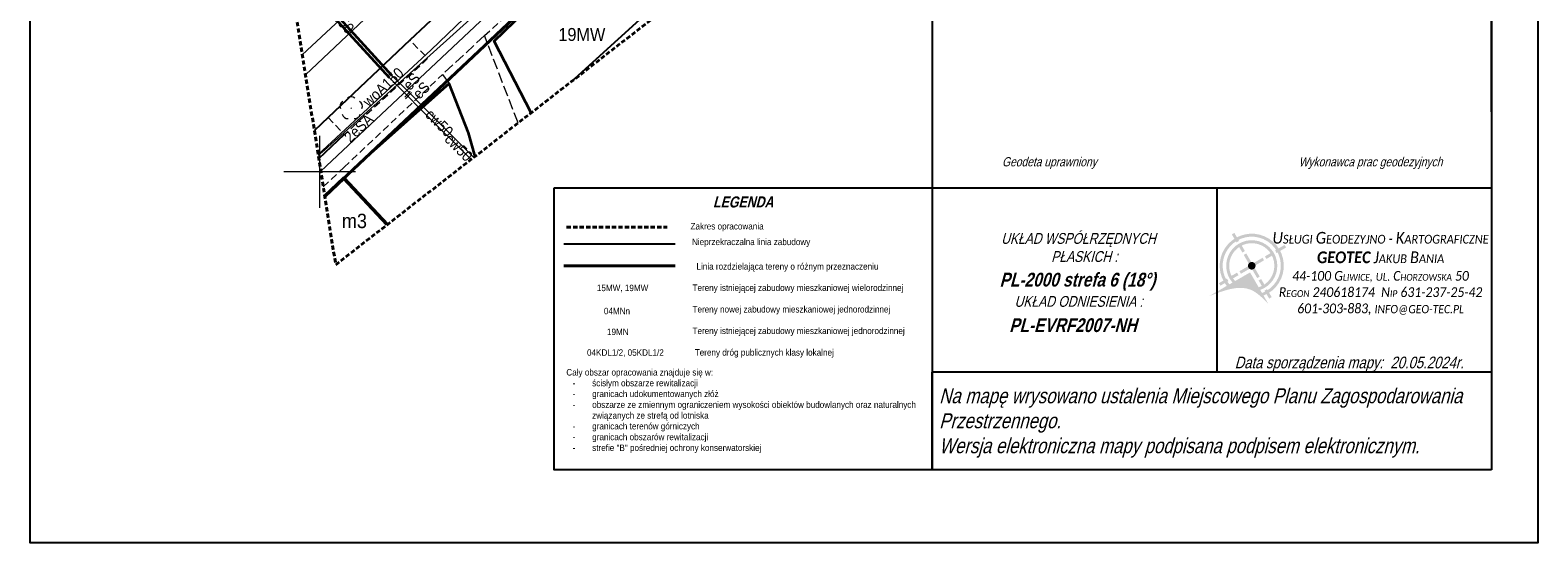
# Model space of a CAD drawing. Extents: x 6551780 to 6552081, y 5572957 to 5573171.
# Tile 1 of 19: x 6551780 to 6551885, y 5572974 to 5573010. Entities that reach past the tile are written whole.
import ezdxf
from ezdxf.enums import TextEntityAlignment as Align

# ---------------------------------------------------------------- set-up
doc = ezdxf.new("R2010")
doc.units = 0
doc.header["$LTSCALE"] = 0.5
for name, pattern in [('1.5_0.5', [2, 1.5, -0.5]), ('2', [0.9, 0.6, -0.3]), ('219-500', [0, 0]), ('mz1.0_0.5', [1.5, 1, -0.5])]:
    doc.linetypes.add(name, pattern=pattern)
for name, color, linetype in [('203-punkt graniczny', 7, 'Continuous'), ('218-kontur użytku gruntowego', 7, 'Continuous'), ('219-działka ewidencyjna', 7, 'Continuous'), ('312-budynek ewidencyjny', 7, 'Continuous'), ('312-oznaczenie budynku ewidencyjnego-Atr117', 7, 'Continuous'), ('chodnik (powierzchnia)', 7, 'Continuous'), ('drzewo liściaste', 7, 'Continuous'), ('jezdnia', 7, 'Continuous'), ('krawężnik', 7, 'Continuous'), ('obudowa ochronna przewodu', 7, 'Continuous'), ('ogrodzenie trwałe', 7, 'Continuous'), ('pokrycie', 7, 'Continuous'), ('przewód ciepłowniczy', 7, 'Continuous'), ('przewód ciepłowniczy-Atr1', 7, 'Continuous'), ('przewód elektroenergetyczny (linia)', 7, 'Continuous'), ('przewód elektroenergetyczny (linia)-Atr1', 7, 'Continuous'), ('przewód kanalizacyjny', 7, 'Continuous'), ('przewód wodociągowy', 7, 'Continuous'), ('przewód wodociągowy-Atr1', 7, 'Continuous'), ('Strzałka', 7, 'Continuous'), ('WD-549_SZKIC', 7, 'Continuous')]:
    doc.layers.add(name, color=color, linetype=linetype)
doc.layers.add('PARSI', color=7, linetype='Continuous', lineweight=20, true_color=0x000000)
doc.styles.add('K1NR_DZ', font='simplex_.ttf', dxfattribs={"width": 0.8, "oblique": 15.00003, "height": 1.25})
doc.styles.add('other_WYMIAR', font='arial.ttf', dxfattribs={"width": 0.9, "height": 0.9})
doc.styles.get("Standard").update_dxf_attribs({"font": 'arial.ttf', "width": 0.9})
doc.styles.add('Standard1', font='simplex.shx', dxfattribs={"width": 0.8, "oblique": 15.3})
doc.styles.add('UZBROJENIE', font='SIMPLEX', dxfattribs={"width": 0.8, "oblique": 15.00003, "height": 0.9})
doc.linetypes.add('MPNLZ', pattern='A,6,-2,[35,msgB.shx,S=0.016,R=0,X=-1,Y=0],6', length=14)
doc.linetypes.add('OTOO', pattern='A,7.5,[30,msgB.shx,S=1.28,R=0,X=0,Y=0],7.5', length=15)

# ---------------------------------------------------------------- blocks, each defined once
blk = doc.blocks.new('203')
at = {"linetype": 'Continuous', "lineweight": 0}
h = blk.add_hatch(color=0, dxfattribs=at)
edge = h.paths.add_edge_path()
edge.add_arc((0, 0), 0.045, 0, 360)
blk = doc.blocks.new('OP021')
at = {"linetype": 'Continuous', "lineweight": 13}
h = blk.add_hatch(color=0, dxfattribs=at)
edge = h.paths.add_edge_path()
edge.add_arc((0, 0), 0.05, 0, 360)
at = {"color": 0, "linetype": 'Continuous', "lineweight": 13}
for centre, start, end in [((-0.38, 0.124), 121.308, 202.548), ((0, 0.4), 49.272, 130.728), ((0.38, 0.124), 337.452, 58.692), ((-0.235, -0.324), 193.221, 274.871), ((0.235, -0.324), 265.129, 346.779)]:
    blk.add_arc(centre, 0.4, start, end, dxfattribs=at)
blk = doc.blocks.new('mzsk')
at = {"layer": 'PARSI', "color": 0}
for p, q in [((0, -5), (0, 5)), ((5, 0), (-5, 0))]:
    blk.add_line(p, q, dxfattribs=at)
blk = doc.blocks.new('A$C664B2598')
at = {"layer": 'Strzałka', "linetype": 'MPNLZ', "lineweight": 25}
blk.add_line((6551817.51, 5573006.27), (6551825.56, 5573013.61), dxfattribs=at)
at = {"layer": 'Strzałka', "color": 6, "linetype": 'Continuous', "lineweight": 40}
blk.add_lwpolyline([(6551800.35, 5572998.31), (6551824.21, 5573020.78), (6551845.22, 5573035.6), (6551864.3, 5573049.04), (6551865.01, 5573049.54)], dxfattribs=at)
at = {"layer": 'Strzałka', "color": 6, "linetype": 'MPNLZ', "lineweight": 40, "insert": (6551816.62, 5573010.01), "char_height": 0.9, "width": 10.2455, "attachment_point": 1}
blk.add_mtext('19MW', dxfattribs=at)
blk = doc.blocks.new('A$C443B6E44')
at = {"layer": 'pokrycie'}
h = blk.add_hatch(color=49, dxfattribs=at)
h.dxf.hatch_style = 1
h.paths.add_polyline_path([(213, 62.5), (203.5, 57), (185.9, 87.3), (195.4, 92.9)])
h.paths.add_polyline_path([(208, 49.3), (217.5, 54.8), (234.9, 24.9), (225.4, 19.4)])
h.paths.add_polyline_path([(215.3, 168.2), (209.8, 177.8), (240.2, 195.4), (245.7, 185.9)])
h.paths.add_polyline_path([(247.8, 199.9), (253.4, 190.4), (289, 211.1), (283.5, 220.6)])
h.paths.add_polyline_path([(107.2, 222.6), (116.8, 228.1), (134.4, 197.7), (124.9, 192.2)])
h.paths.add_polyline_path([(94.9, 265.7), (85.4, 260.2), (102.8, 230.3), (112.3, 235.8)])
h.paths.add_polyline_path([(74.6, 99.1), (80.1, 89.6), (110.4, 107.3), (104.9, 116.8)])
h.paths.add_polyline_path([(37, 77.3), (42.5, 67.8), (72.4, 85.2), (66.9, 94.7)])
h = blk.add_hatch(color=1, dxfattribs=at)
h.dxf.hatch_style = 1
edge = h.paths.add_edge_path()
edge.add_line((66.3, 67), (153.7, 117.6))
edge.add_line((153.7, 117.6), (204.4, 30.6))
edge.add_arc((160.1, 142.5), 120.4, 291.5674, 578.8395)
edge = h.paths.add_edge_path()
edge.add_line((153.7, 117.6), (198.7, 40.3))
edge.add_arc((160.1, 142.5), 109.2, 290.6769, 579.7409)
edge.add_line((76.1, 72.7), (153.7, 117.6))
h = blk.add_hatch(color=49, dxfattribs=at)
h.dxf.hatch_style = 1
edge = h.paths.add_edge_path()
edge.add_line((87.8, 79.5), (153.7, 117.6))
edge.add_line((153.7, 117.6), (191.9, 52))
edge.add_arc((160.1, 142.5), 95.9, 289.3367, 581.0975)
edge = h.paths.add_edge_path()
edge.add_line((97.7, 85.2), (153.7, 117.6))
edge.add_line((153.7, 117.6), (186.2, 61.8))
edge.add_arc((160.1, 142.5), 84.8, 287.8852, 582.567)
h = blk.add_hatch(color=49, dxfattribs=at)
h.dxf.hatch_style = 1
h.paths.add_polyline_path([(190.1, 101.9), (180.6, 96.4), (130.1, 183.2), (139.6, 188.7)])
h.paths.add_polyline_path([(206.3, 163), (119.5, 112.5), (113.9, 122), (200.8, 172.5)])
h = blk.add_hatch(color=1, dxfattribs=at)
h.dxf.hatch_style = 1
edge = h.paths.add_edge_path()
edge.add_line((0, 28.6), (153.7, 117.6))
edge.add_line((153.7, 117.6), (222.2, 0))
edge.add_spline(control_points=[(222.2, 0), (201.1, 21.3), (140.8, 82.6), (55.5, 49.9), (0, 28.6)], knot_values=[0, 0, 0, 0, 84.510735, 242.406167, 242.406167, 242.406167, 242.406167], degree=3, periodic=0)
h = blk.add_hatch(color=1, dxfattribs=at)
h.dxf.hatch_style = 1
edge = h.paths.add_edge_path()
edge.add_arc((160.1, 142.5), 14.4, 0, 360)

msp = doc.modelspace()

# ---------------------------------------------------------------- linework, layer by layer
at = {"color": 0}
for p, q in [((6551881.61, 5572986.052, 572.033), (6551842.657, 5572986.054, 572.033)), ((6551881.609, 5572986.052, 572.033), (6551842.657, 5572986.054, 572.033)), ((6551881.61, 5572979.259, 572.033), (6551842.657, 5572979.26, 572.033))]:
    msp.add_line(p, q, dxfattribs=at)
msp.add_line((6551842.657, 5572979.26, 572.033), (6551842.657, 5572986.054, 572.033))
at = {"flags": 128}
for points in [[(6551779.832, 5573122.686), (6551884.832, 5573122.686), (6551884.832, 5572974.186), (6551779.832, 5572974.186)], [(6551816.32, 5572998.892), (6551842.657, 5572998.892), (6551842.657, 5572979.26), (6551816.32, 5572979.26)]]:
    msp.add_lwpolyline(points, close=True, dxfattribs=at)
msp.add_lwpolyline([(6551881.61, 5572986.052), (6551881.61, 5572979.259)], dxfattribs=at)
at = {"layer": '218-kontur użytku gruntowego', "color": 96, "linetype": 'Continuous', "lineweight": 18, "true_color": 0x008000, "flags": 128}
for points in [[(6551812, 5573009.28), (6551824.21, 5573020.78)], [(6551824.21, 5573020.78), (6551812, 5573009.28)], [(6551806.56, 5573004.17), (6551812, 5573009.28)], [(6551812, 5573009.28), (6551806.56, 5573004.17)], [(6551802.38, 5573000.22), (6551806.56, 5573004.17)], [(6551806.56, 5573004.17), (6551802.38, 5573000.22)], [(6551801.67, 5572999.55), (6551802.38, 5573000.22)], [(6551802.38, 5573000.22), (6551801.67, 5572999.55)]]:
    msp.add_lwpolyline(points, dxfattribs=at)
at = {"layer": '218-kontur użytku gruntowego', "color": 96, "linetype": 'Continuous', "lineweight": 18, "true_color": 0x008000}
for points in [[(6551800.352, 5572998.307), (6551801.67, 5572999.55)], [(6551801.67, 5572999.55), (6551800.352, 5572998.307)]]:
    msp.add_lwpolyline(points, dxfattribs=at)
at = {"layer": '219-działka ewidencyjna', "color": 7, "linetype": '219-500', "lineweight": 18, "flags": 128}
for points in [[(6551824.21, 5573020.78), (6551812, 5573009.28)], [(6551806.56, 5573004.17), (6551812, 5573009.28)], [(6551806.56, 5573004.17), (6551802.38, 5573000.22)], [(6551802.38, 5573000.22), (6551801.67, 5572999.55)]]:
    msp.add_lwpolyline(points, dxfattribs=at)
at = {"layer": '219-działka ewidencyjna', "color": 7, "linetype": '219-500', "lineweight": 18}
msp.add_lwpolyline([(6551800.352, 5572998.307), (6551801.67, 5572999.55)], dxfattribs=at)
at = {"layer": '312-budynek ewidencyjny', "color": 7, "linetype": 'Continuous', "lineweight": 50}
for points in [[(6551801.67, 5572999.55), (6551800.352, 5572998.306)], [(6551804.705, 5572996.33), (6551801.67, 5572999.55)]]:
    msp.add_lwpolyline(points, dxfattribs=at)
at = {"layer": 'chodnik (powierzchnia)', "color": 7, "linetype": 'mz1.0_0.5', "lineweight": 18}
for points in [[(6551811.47, 5573009.48), (6551823.7, 5573020.65), (6551853.88, 5573042.69), (6551864.867, 5573050.469)], [(6551800.247, 5572998.962), (6551801.69, 5573000.32), (6551808.56, 5573006.78)]]:
    msp.add_lwpolyline(points, dxfattribs=at)
at = {"layer": 'chodnik (powierzchnia)', "color": 7, "linetype": 'mz1.0_0.5', "lineweight": 18, "flags": 128}
msp.add_lwpolyline([(6551800.59, 5573003.79), (6551801.7, 5573002.59), (6551807.53, 5573007.9), (6551806.27, 5573009.17)], dxfattribs=at)
at = {"layer": 'jezdnia', "color": 7, "linetype": '1.5_0.5', "lineweight": 18}
for points in [[(6551864.343, 5573053.952), (6551852.01, 5573045.21), (6551834.31, 5573032.63), (6551834.47, 5573032.38), (6551833.75, 5573031.86), (6551833.56, 5573032.09), (6551830.71, 5573030.02), (6551827.9, 5573027.94), (6551824.56, 5573025.29), (6551821.11, 5573022.46), (6551818.15, 5573019.96), (6551815.36, 5573017.49), (6551809.55, 5573012.26), (6551806.27, 5573009.17), (6551800.59, 5573003.79), (6551799.623, 5573002.884)], [(6551813.819, 5573003.404), (6551811.47, 5573009.48), (6551808.56, 5573006.78), (6551809.02, 5573006.14), (6551810.36, 5573002.72), (6551810.824, 5573001.079)]]:
    msp.add_lwpolyline(points, dxfattribs=at)
at = {"layer": 'krawężnik', "color": 7, "linetype": 'Continuous', "lineweight": 25}
for points in [[(6551864.343, 5573053.952), (6551852.01, 5573045.21), (6551834.31, 5573032.63), (6551834.47, 5573032.38), (6551833.75, 5573031.86), (6551833.56, 5573032.09), (6551830.71, 5573030.02), (6551827.9, 5573027.94), (6551824.56, 5573025.29), (6551821.11, 5573022.46), (6551818.15, 5573019.96), (6551815.36, 5573017.49), (6551809.55, 5573012.26), (6551806.27, 5573009.17), (6551800.59, 5573003.79), (6551799.623, 5573002.884)], [(6551799.934, 5573000.931), (6551801.7, 5573002.59)]]:
    msp.add_lwpolyline(points, dxfattribs=at)
at = {"layer": 'obudowa ochronna przewodu', "color": 7, "linetype": 'Continuous', "lineweight": 35, "flags": 128}
for points in [[(6551799, 5573012.94), (6551804.83, 5573006.57)], [(6551799.21, 5573013.09), (6551805.02, 5573006.71)]]:
    msp.add_lwpolyline(points, dxfattribs=at)
at = {"layer": 'ogrodzenie trwałe', "color": 7, "linetype": 'OTOO', "lineweight": 35}
for points in [[(6551814.721, 5573004.103), (6551812.14, 5573009.1), (6551824.21, 5573020.78), (6551825.742, 5573012.656)], [(6551810.824, 5573001.079), (6551810.36, 5573002.72), (6551809.02, 5573006.14), (6551803.12, 5573000.9), (6551801.67, 5572999.55)]]:
    msp.add_lwpolyline(points, dxfattribs=at)
at = {"layer": 'przewód ciepłowniczy', "color": 212, "linetype": 'Continuous', "lineweight": 18, "true_color": 0xd200d2}
for points in [[(6551797.744, 5573014.696), (6551798.92, 5573013.4), (6551799.21, 5573013.09), (6551805.02, 5573006.71), (6551806.18, 5573005.56), (6551807.23, 5573004.5)], [(6551797.816, 5573014.244), (6551798.76, 5573013.21), (6551799, 5573012.94), (6551804.83, 5573006.57), (6551806, 5573005.41), (6551807.05, 5573004.35)], [(6551807.05, 5573004.35), (6551810.546, 5573000.863)], [(6551807.23, 5573004.5), (6551810.734, 5573001.009)]]:
    msp.add_lwpolyline(points, dxfattribs=at)
at = {"layer": 'przewód elektroenergetyczny (linia)', "color": 1, "linetype": 'Continuous', "lineweight": 18}
for points in [[(6551846.16, 5573039.97), (6551846.2, 5573038.67), (6551839.81, 5573034.22), (6551826.26, 5573024.45), (6551820, 5573019.26), (6551818.58, 5573019.46), (6551818.61, 5573019), (6551814.35, 5573014.12), (6551800.32, 5573001.52), (6551799.9, 5573001.142)], [(6551800.073, 5573000.059), (6551823.04, 5573021.63)]]:
    msp.add_lwpolyline(points, dxfattribs=at)
at = {"layer": 'przewód elektroenergetyczny (linia)', "color": 1, "linetype": 'Continuous', "lineweight": 18, "flags": 128}
for points in [[(6551805.93, 5573005.2), (6551806.3, 5573005.62)], [(6551805.98, 5573005.09), (6551806.4, 5573005.52)]]:
    msp.add_lwpolyline(points, dxfattribs=at)
at = {"layer": 'przewód kanalizacyjny', "color": 36, "linetype": 'Continuous', "lineweight": 18, "true_color": 0x803300}
for points in [[(6551798.786, 5573008.149), (6551815.1, 5573023.34), (6551815.39, 5573023.61), (6551815.71, 5573023.85), (6551853.56, 5573051.41), (6551863.521, 5573059.42)], [(6551863.702, 5573058.212), (6551854.16, 5573050.6), (6551816.21, 5573022.99), (6551799.007, 5573006.757)]]:
    msp.add_lwpolyline(points, dxfattribs=at)
at = {"layer": 'przewód wodociągowy', "color": 5, "linetype": 'Continuous', "lineweight": 18}
msp.add_lwpolyline([(6551799.89, 5573001.208), (6551807.77, 5573008.5), (6551816.27, 5573016.69), (6551817.47, 5573017.89)], dxfattribs=at)
at = {"layer": 'Strzałka', "color": 18, "linetype": 'MPNLZ', "lineweight": 25, "true_color": 0x000000}
msp.add_line((6551824.763, 5572994.964, -286.017), (6551816.997, 5572994.964, -286.017), dxfattribs=at)
at = {"layer": 'Strzałka', "color": 204, "linetype": '2', "lineweight": 40}
msp.add_lwpolyline([(6551854.94, 5573116.47), (6551783.15, 5573106.42), (6551801.11, 5572993.54), (6551865.87, 5573043.8)], close=True, dxfattribs=at)
msp.add_lwpolyline([(6551817.195, 5572996.163), (6551824.189, 5572996.163)], dxfattribs=at)
at = {"layer": 'Strzałka', "color": 6, "linetype": 'Continuous', "lineweight": 40, "flags": 128}
msp.add_lwpolyline([(6551816.997, 5572993.464), (6551824.763, 5572993.464)], dxfattribs=at)
at = {"layer": 'WD-549_SZKIC'}
for p, q in [((6551881.609, 5573004.184, 572.033), (6551881.609, 5573025.03, 572.033)), ((6551842.657, 5572998.895, 572.033), (6551881.609, 5572998.895, 572.033)), ((6551862.496, 5572986.053, 572.033), (6551862.496, 5572998.895, 572.033))]:
    msp.add_line(p, q, dxfattribs=at)
at = {"layer": 'WD-549_SZKIC', "lineweight": 25, "elevation": 572.033}
for points in [[(6551842.657, 5573025.03), (6551842.657, 5572986.054)], [(6551881.609, 5573015.935), (6551881.609, 5572986.052)]]:
    msp.add_lwpolyline(points, dxfattribs=at)

# ---------------------------------------------------------------- block references
msp.add_blockref('A$C664B2598', (0, 0))
at = {"color": 1, "xscale": 0.01855154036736, "yscale": 0.01855154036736, "zscale": 0.01855154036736}
msp.add_blockref('A$C443B6E44', (6551861.937, 5572990.821, 572.033), dxfattribs=at)
at = {"layer": '203-punkt graniczny', "color": 7, "linetype": 'Continuous', "lineweight": 18}
for p in [(6551812, 5573009.28), (6551802.38, 5573000.22)]:
    msp.add_blockref('203', p, dxfattribs=at)
at = {"layer": 'drzewo liściaste', "color": 94, "linetype": 'Continuous', "lineweight": 18}
msp.add_blockref('OP021', (6551802.19, 5573004.43), dxfattribs=at)
at = {"layer": 'PARSI', "xscale": 0.5, "yscale": 0.5, "zscale": 0.5}
msp.add_blockref('mzsk', (6551800, 5573000), dxfattribs=at)

# ---------------------------------------------------------------- texts
for s, insert, char_height, width, attachment_point, style in [('\\fArial|b1|i0|c238|p34;LEGENDA', (6551829.489, 5572997.901, 572.033), 0.76989, 26.33686, 5, 'UZBROJENIE'), ('\\fArial|b0|i0|c238|p34;\\Q15.3;\\A1;Na mapę wrysowano ustalenia Miejscowego Planu Zagospodarowania Przestrzennego.\\PWersja elektroniczna mapy podpisana podpisem elektronicznym.', (6551843.139, 5572984.937, 572.033), 1.041611, 38.47132, 1, 'K1NR_DZ')]:
    msp.add_mtext(s, dxfattribs=dict(insert=insert, char_height=char_height, width=width, attachment_point=attachment_point, style=style))
at = {"insert": (6551864.271, 5572996.953, 572.033), "char_height": 0.815174, "attachment_point": 1, "style": 'other_WYMIAR'}
msp.add_mtext_dynamic_manual_height_columns('\\pxqc;{\\fTimes New Roman|b0|i0|c238|p18;\\H0.83333x;\\P\\fCalibri|b0|i1|c238|p34;\\H1.2x;U\\H0.75x;SŁUGI\\H1.1111x; \\H1.2x;G\\H0.75x;EODEZYJNO\\H1.1111x; - \\H1.2x;K\\H0.75x;ARTOGRAFICZNE\\fCalibri|b1|i1|c238|p34; \\H1.1111x;\\P\\H1.2x;GEOTEC\\fCalibri|b0|i1|c238|p34;\\H0.83333x; \\H1.2x;J\\H0.75x;AKUB\\H1.1111x; \\H1.2x;B\\H0.75x;ANIA\\H1.1111x;\\P44-100 G\\H0.7x;LIWICE\\H1.1429x;,\\H1.25x; \\H0.8x;UL.\\H1.25x; C\\H0.7x;HORZOWSKA\\H1.4286x; 50\\PR\\H0.7x;EGON\\H1.4286x; 240618174  N\\H0.7x;IP\\H1.4286x; 631-237-25-42  \\P601-303-883, \\H0.85126x;INFO@GEO-TEC.PL}', width=19.21652, gutter_width=4.076, heights=[8.663], dxfattribs=at)
at = {"layer": '312-oznaczenie budynku ewidencyjnego-Atr117', "color": 7, "width": 0.9}
msp.add_text('m3', height=1, dxfattribs=at).set_placement((6551802.415, 5572996.584), align=Align.MIDDLE_CENTER)
at = {"layer": 'przewód ciepłowniczy-Atr1', "color": 212, "true_color": 0xd200d2, "width": 0.9}
for rotation, p in [(312.228, (6551800.711, 5573011.427)), (315.104, (6551807.55, 5573004.18)), (315.071, (6551808.895, 5573002.469))]:
    msp.add_text('cw50', height=0.75, rotation=rotation, dxfattribs=at).set_placement(p, align=Align.MIDDLE_LEFT)
at = {"layer": 'przewód elektroenergetyczny (linia)-Atr1', "color": 1, "width": 0.9}
for s, rotation, p in [('eS', 48.621, (6551806.29, 5573005.61)), ('2eSA', 43.204, (6551802.13, 5573001.99))]:
    msp.add_text(s, height=0.75, rotation=rotation, dxfattribs=at).set_placement(p)
msp.add_text('eS', height=0.75, rotation=45.674, dxfattribs=at).set_placement((6551806.4, 5573005.52), align=Align.TOP_LEFT)
at = {"layer": 'przewód wodociągowy-Atr1', "color": 5, "width": 0.9}
msp.add_text('woA150', height=0.75, rotation=42.735, dxfattribs=at).set_placement((6551803.42, 5573004.47))
at = {"layer": 'Strzałka', "color": 18, "lineweight": 40, "true_color": 0x000000, "char_height": 0.45, "attachment_point": 1}
for s, insert, width in [('Zakres opracowania', (6551825.82, 5572996.441), 14.62692), ('Nieprzekraczalna linia zabudowy ', (6551825.924, 5572995.352, -286.017), 14.62692), ('Tereny nowej zabudowy mieszkaniowej jednorodzinnej', (6551825.96, 5572990.663, -286.017), 19.19241), ('Tereny istniejącej zabudowy mieszkaniowej jednorodzinnej', (6551825.96, 5572989.163, -286.017), 19.41875), (' Tereny dróg publicznych klasy lokalnej', (6551825.96, 5572987.663, -286.017), 18.21588), ('Cały obszar opracowania znajduje się w:\\P\\pxi-3,l4t4;-^Iścisłym obszarze rewitalizacji\\P-^Igranicach udokumentowanych złóż\\P-^Iobszarze ze zmiennym ograniczeniem wysokości obiektów budowlanych oraz naturalnych związanych ze strefą od lotniska\\P-^Igranicach terenów górniczych\\P-^Igranicach obszarów rewitalizacji\\P-^Istrefie "B" pośredniej ochrony konserwatorskiej', (6551817.172, 5572986.278), 25.48525)]:
    msp.add_mtext(s, dxfattribs=dict(at, insert=insert, width=width))
for s, insert in [('Linia rozdzielająca tereny o różnym przeznaczeniu', (6551826.237, 5572993.648, -286.017)), ('Tereny istniejącej zabudowy mieszkaniowej wielorodzinnej\\P', (6551825.96, 5572992.163, -286.017))]:
    msp.add_mtext(s, dxfattribs=dict(at, insert=insert))
at = {"layer": 'Strzałka', "color": 6, "char_height": 0.45, "attachment_point": 1}
for s, insert, width in [('15MW, 19MW', (6551819.299, 5572992.148, -286.017), 4.54925), ('04MNn', (6551819.788, 5572990.542, -286.017), 7.77288), ('19MN', (6551820.004, 5572989.092, -286.017), 4.61021), ('04KDL1/2, 05KDL1/2', (6551818.613, 5572987.651, -286.017), 6.19961)]:
    msp.add_mtext(s, dxfattribs=dict(at, insert=insert, width=width))
at = {"layer": 'WD-549_SZKIC', "lineweight": 25, "attachment_point": 1, "style": 'Standard1'}
for s, insert, char_height, width in [('{\\fArial|b0|i0|c238|p34;Geodeta uprawniony}', (6551847.518, 5573001.021, 572.033), 0.63951, 14.78711), ('{\\fArial|b0|i0|c238|p34;Wykonawca prac geodezyjnych}', (6551868.176, 5573001.021, 572.033), 0.63951, 14.78711), ('\\pi0.34511;{\\fArial|b0|i0|c238|p34;UKŁAD WSPÓŁRZĘDNYCH\\P\\pi3.59533; PŁASKICH :}', (6551847.113, 5572995.743, 572.033), 0.75368, 11.51739), ('{\\fArial|b1|i0|c238|p34;PL-2000 strefa 6 (18°)}', (6551847.348, 5572992.978, 572.033), 0.95927, 56.96947), ('\\pi1.38215;{\\fArial|b0|i0|c238|p34;UKŁAD ODNIESIENIA :}', (6551847.005, 5572991.362, 572.033), 0.75368, 11.51739), ('{\\fArial|b1|i0|c238|p34;PL-EVRF2007-NH}', (6551848.017, 5572989.811, 572.033), 0.95927, 56.96947), ('\\fArial|b0|i0|c238|p34;Data sporządzenia mapy:  20.05.2024r.', (6551863.72, 5572987.141, 572.033), 0.81517, 31.86083)]:
    msp.add_mtext(s, dxfattribs=dict(at, insert=insert, char_height=char_height, width=width))

doc.saveas('drawing.dxf')
